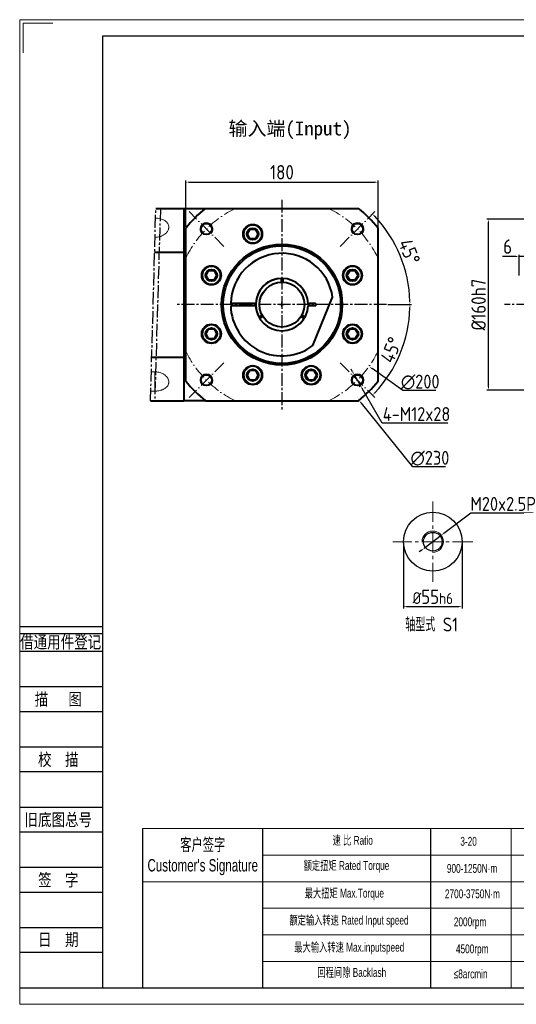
# Model space of a CAD drawing. Header units: millimetres. Extents: x 7 to 1423, y 5 to 926.
# Tile 1 of 5: x 7 to 472, y 5 to 926. Entities that reach past the tile are written whole.
import ezdxf
from ezdxf.enums import TextEntityAlignment as Align

# ---------------------------------------------------------------- set-up
doc = ezdxf.new("R2010")
doc.units = ezdxf.units.MM
for name, pattern in [('ACAD_ISO10W100', [18, 12, -3, 0, -3]), ('CENTER2', [28.575, 19.05, -3.175, 3.175, -3.175]), ('点画线', [18, 12, -2, 2, -2])]:
    doc.linetypes.add(name, pattern=pattern)
for name, color, linetype in [('1轮廓实线层', 7, 'Continuous'), ('2细线层', 4, 'Continuous'), ('6文字层', 3, 'Continuous'), ('7中心线层', 7, '点画线'), ('7标注层', 4, 'Continuous')]:
    doc.layers.add(name, color=color, linetype=linetype)
for name, color, linetype, lineweight in [('SLD-0', 7, 'Continuous', 18), ('中心线', 230, 'CENTER2', 18), ('中心线层', 1, 'ACAD_ISO10W100', 20), ('图框_外框线', 7, 'Continuous', 18), ('标注线', 3, 'Continuous', 15), ('粗实线', 7, 'Continuous', 40), ('细实线', 211, 'Continuous', 18)]:
    doc.layers.add(name, color=color, linetype=linetype, lineweight=lineweight)
doc.styles.add('宋体', font='txt', dxfattribs={"width": 0.8})
doc.styles.add('工程字', font='gbenor.shx', dxfattribs={"bigfont": 'gbcbig.shx'})
doc.styles.add('标准', font='arial.ttf', dxfattribs={"width": 0.667})
doc.dimstyles.new('ISO-25-1', dxfattribs={"dimtxt": 9, "dimasz": 3.5, "dimexe": 1.25, "dimexo": 1, "dimgap": 1.5, "dimtad": 1, "dimtoh": 1, "dimtxsty": '工程字', "dimcen": 2, "dimadec": 0, "dimazin": 0, "dimtfac": 1, "dimtmove": 0, "dimatfit": 3, "dimfxl": 1, "dimarcsym": 0})
doc.dimstyles.new('ISO-25-5', dxfattribs={"dimtxt": 13.5, "dimasz": 3, "dimexe": 1.6, "dimexo": 1.3, "dimgap": 2.5, "dimtad": 1, "dimdec": 3, "dimtxsty": '工程字', "dimcen": 2.5, "dimadec": 0, "dimazin": 0, "dimtfac": 1, "dimtdec": 3, "dimtmove": 0, "dimatfit": 3, "dimfxl": 1, "dimarcsym": 0})
doc.dimstyles.new('ISO-25-6', dxfattribs={"dimtxt": 13, "dimasz": 3, "dimexe": 1.6, "dimexo": 1.3, "dimgap": 2, "dimtad": 1, "dimtih": 1, "dimtoh": 1, "dimdec": 3, "dimtxsty": '工程字', "dimcen": 2.5, "dimadec": 0, "dimazin": 0, "dimtfac": 1, "dimtdec": 3, "dimtmove": 0, "dimatfit": 3, "dimfxl": 1, "dimarcsym": 0})

# ---------------------------------------------------------------- blocks, each defined once
blk = doc.blocks.new('*D11')
at = {"layer": '6文字层', "color": 0, "lineweight": -2}
for p, q in [((162.44, 732.09), (162.44, 775.35)), ((165.44, 773.75), (339.44, 773.75)), ((342.44, 732.09), (342.44, 775.35))]:
    blk.add_line(p, q, dxfattribs=at)
at = {"layer": '6文字层', "color": 0}
for points in [[(165.44, 774.25), (165.44, 773.25), (162.44, 773.75)], [(339.44, 773.25), (339.44, 774.25), (342.44, 773.75)]]:
    blk.add_solid(points, dxfattribs=at)
at = {"layer": 'Defpoints', "color": 0}
for p in [(342.44, 773.75), (162.44, 730.79), (342.44, 730.79)]:
    blk.add_point(p, dxfattribs=at)
at = {"layer": '6文字层', "color": 0, "insert": (252.44, 783), "char_height": 13.5, "attachment_point": 5, "style": '工程字'}
blk.add_mtext('180', dxfattribs=at)
blk = doc.blocks.new('*D12')
at = {"layer": '6文字层', "color": 0, "lineweight": -2}
for p, q in [((250.44, 659.2), (254.44, 659.2)), ((252.44, 657.2), (252.44, 661.2)), ((365.79, 578.72), (336.83, 599.28)), ((396.55, 578.72), (365.79, 578.72))]:
    blk.add_line(p, q, dxfattribs=at)
at = {"layer": '6文字层', "color": 0}
blk.add_solid([(337.17, 599.76), (336.49, 598.81), (333.97, 601.31)], dxfattribs=at)
at = {"layer": 'Defpoints', "color": 0}
for p in [(170.9, 717.1), (333.97, 601.31)]:
    blk.add_point(p, dxfattribs=at)
at = {"layer": '6文字层', "color": 0, "insert": (381.92, 586.72), "char_height": 13, "attachment_point": 5, "style": '工程字'}
blk.add_mtext('∅200', dxfattribs=at)
blk = doc.blocks.new('*D13')
at = {"layer": '6文字层', "color": 0, "lineweight": -2}
for p, q in [((250.44, 659.2), (254.44, 659.2)), ((252.44, 657.2), (252.44, 661.2)), ((374.87, 507.44), (326.84, 566.98)), ((405.63, 507.44), (374.87, 507.44))]:
    blk.add_line(p, q, dxfattribs=at)
at = {"layer": '6文字层', "color": 0}
blk.add_solid([(327.3, 567.34), (326.39, 566.61), (324.65, 569.7)], dxfattribs=at)
at = {"layer": 'Defpoints', "color": 0}
for p in [(180.23, 748.71), (324.65, 569.7)]:
    blk.add_point(p, dxfattribs=at)
at = {"layer": '6文字层', "color": 0, "insert": (391, 515.44), "char_height": 13, "attachment_point": 5, "style": '工程字'}
blk.add_mtext('∅230', dxfattribs=at)
blk = doc.blocks.new('*D14')
at = {"layer": '6文字层', "color": 0, "lineweight": -2}
for p, q in [((318.67, 596.3), (317.18, 598.9)), ((320.17, 593.7), (326.13, 583.29)), ((346.19, 548.31), (327.63, 580.69)), ((407.77, 548.31), (346.19, 548.31))]:
    blk.add_line(p, q, dxfattribs=at)
blk.add_arc((323.15, 588.49), 6, 284.50217, 302.56145, dxfattribs=at)
at = {"layer": '6文字层', "color": 0}
for points in [[(318.24, 596.05), (319.11, 596.55), (320.17, 593.7)], [(328.06, 580.93), (327.19, 580.44), (326.13, 583.29)]]:
    blk.add_solid(points, dxfattribs=at)
at = {"layer": 'Defpoints', "color": 0}
for p in [(320.17, 593.7), (326.13, 583.29)]:
    blk.add_point(p, dxfattribs=at)
at = {"layer": '6文字层', "color": 0, "insert": (378.52, 556.81), "char_height": 13, "attachment_point": 5, "style": '工程字'}
blk.add_mtext('4-M12x28', dxfattribs=at)
blk = doc.blocks.new('*D15')
at = {"layer": '6文字层', "color": 0, "lineweight": -2}
for p, q in [((471.52, 704.2), (459.01, 704.2)), ((474.52, 686.5), (474.52, 705.8)), ((480.52, 704.2), (474.52, 704.2)), ((480.52, 688), (480.52, 705.8)), ((483.52, 704.2), (486.52, 704.2))]:
    blk.add_line(p, q, dxfattribs=at)
at = {"layer": '6文字层', "color": 0}
for points in [[(471.52, 703.7), (471.52, 704.7), (474.52, 704.2)], [(483.52, 704.7), (483.52, 703.7), (480.52, 704.2)]]:
    blk.add_solid(points, dxfattribs=at)
at = {"layer": 'Defpoints', "color": 0}
for p in [(474.52, 704.2), (474.52, 685.2), (480.52, 686.7)]:
    blk.add_point(p, dxfattribs=at)
at = {"layer": '6文字层', "color": 0, "insert": (463.76, 713.45), "char_height": 13.5, "attachment_point": 5, "style": '工程字'}
blk.add_mtext('6', dxfattribs=at)
blk = doc.blocks.new('*D17')
at = {"layer": '6文字层', "color": 0, "lineweight": -2}
for p, q in [((559.42, 739.2), (444.25, 739.2)), ((445.85, 582.2), (445.85, 736.2)), ((559.42, 579.2), (444.25, 579.2))]:
    blk.add_line(p, q, dxfattribs=at)
at = {"layer": '6文字层', "color": 0}
for points in [[(446.35, 736.2), (445.35, 736.2), (445.85, 739.2)], [(445.35, 582.2), (446.35, 582.2), (445.85, 579.2)]]:
    blk.add_solid(points, dxfattribs=at)
at = {"layer": 'Defpoints', "color": 0}
for p in [(445.85, 739.2), (560.72, 739.2), (560.72, 579.2)]:
    blk.add_point(p, dxfattribs=at)
at = {"layer": '6文字层', "color": 0, "insert": (436.6, 659.2), "char_height": 13.5, "attachment_point": 5, "rotation": 90, "style": '工程字'}
blk.add_mtext('%%c160{}{h7{\\H0.7x;}{}}', dxfattribs=at)
blk = doc.blocks.new('G$C8FE89168')
at = {"layer": '1轮廓实线层', "color": 0, "lineweight": -2}
for points in [[(8, 3.38), (4, 5.6894), (4, 10.3106), (8, 12.62)], [(8, 3.38), (12, 5.6894), (12, 10.3106), (8, 12.62)]]:
    blk.add_lwpolyline(points, dxfattribs=at)
for radius in [8, 4.62]:
    blk.add_circle((8, 8), radius, dxfattribs=at)
blk = doc.blocks.new('*D36')
at = {"layer": '6文字层', "color": 0, "lineweight": -2}
for p, q in [((366.21, 436.11), (366.21, 375.04)), ((421.21, 436.11), (421.21, 375.04)), ((369.21, 376.64), (418.21, 376.64))]:
    blk.add_line(p, q, dxfattribs=at)
at = {"layer": '6文字层', "color": 0}
for points in [[(369.21, 377.14), (369.21, 376.14), (366.21, 376.64)], [(418.21, 376.14), (418.21, 377.14), (421.21, 376.64)]]:
    blk.add_solid(points, dxfattribs=at)
at = {"layer": 'Defpoints', "color": 0}
for p in [(366.21, 437.41), (421.21, 437.41), (421.21, 376.64)]:
    blk.add_point(p, dxfattribs=at)
at = {"layer": '6文字层', "color": 0, "insert": (393.71, 385.89), "char_height": 13.5, "attachment_point": 5, "style": '工程字'}
blk.add_mtext('{{\\H0.8182x;%%C}55{\\H0.7727x;h6}}', dxfattribs=at)
blk = doc.blocks.new('*D37')
at = {"layer": '6文字层', "color": 0, "lineweight": -2}
for p, q in [((429.44, 464.25), (404.1, 445.21)), ((487.78, 464.25), (429.44, 464.25)), ((385.71, 431.4), (401.7, 443.41)), ((383.31, 429.6), (380.91, 427.8))]:
    blk.add_line(p, q, dxfattribs=at)
at = {"layer": '6文字层', "color": 0}
for points in [[(403.8, 445.61), (404.4, 444.81), (401.7, 443.41)], [(383.61, 429.2), (383.01, 430), (385.71, 431.4)]]:
    blk.add_solid(points, dxfattribs=at)
at = {"layer": 'Defpoints', "color": 0}
for p in [(401.7, 443.41), (385.71, 431.4)]:
    blk.add_point(p, dxfattribs=at)
at = {"layer": '6文字层', "color": 0, "insert": (459.61, 472.75), "char_height": 13, "attachment_point": 5, "style": '工程字'}
blk.add_mtext('M20x2.5P', dxfattribs=at)
blk = doc.blocks.new('*D40')
at = {"layer": '6文字层', "color": 0, "lineweight": -2}
blk.add_line((351.74, 659.2), (373.91, 659.2), dxfattribs=at)
blk.add_arc((252.44, 659.2), 119.88, 1.43392, 43.56608, dxfattribs=at)
at = {"layer": '6文字层', "color": 0}
for points in [[(339.66, 742.17), (338.94, 741.47), (337.2, 743.97)], [(371.78, 662.2), (372.78, 662.21), (372.31, 659.2)]]:
    blk.add_solid(points, dxfattribs=at)
at = {"layer": 'Defpoints', "color": 0}
for p in [(339.41, 746.18), (306.89, 713.65), (365.81, 698.15), (154.44, 659.2), (350.44, 659.2)]:
    blk.add_point(p, dxfattribs=at)
at = {"layer": '6文字层', "color": 0, "insert": (371.74, 708.62), "char_height": 13.5, "attachment_point": 5, "rotation": 292.5, "style": '工程字'}
blk.add_mtext('45%%d', dxfattribs=at)
blk = doc.blocks.new('*D41')
at = {"layer": '6文字层', "color": 0, "lineweight": -2}
blk.add_line((351.74, 659.2), (373.92, 659.2), dxfattribs=at)
blk.add_arc((252.44, 659.2), 119.88, 316.43388, 358.56612, dxfattribs=at)
at = {"layer": '6文字层', "color": 0}
for points in [[(372.78, 656.2), (371.78, 656.21), (372.32, 659.2)], [(338.94, 576.93), (339.66, 576.24), (337.21, 574.44)]]:
    blk.add_solid(points, dxfattribs=at)
at = {"layer": 'Defpoints', "color": 0}
for p in [(154.44, 659.2), (350.44, 659.2), (370.79, 640.14), (306.89, 604.76), (339.41, 572.23)]:
    blk.add_point(p, dxfattribs=at)
at = {"layer": '6文字层', "color": 0, "insert": (354.65, 616.87), "char_height": 13.5, "attachment_point": 5, "rotation": 67.5, "style": '工程字'}
blk.add_mtext('45%%d', dxfattribs=at)

msp = doc.modelspace()

# ---------------------------------------------------------------- linework, layer by layer
at = {"color": 7, "linetype": 'Continuous', "lineweight": 15}
for p, q in [((133.4393, 596.2993), (129.9393, 596.2993)), ((133.4393, 578.2763), (129.9393, 578.2763))]:
    msp.add_line(p, q, dxfattribs=at)
at = {"color": 8, "linetype": 'Continuous', "lineweight": 15}
msp.add_line((133.4393, 596.2993), (133.4393, 578.2763), dxfattribs=at)
for p, q in [((234.2609, 169.0185), (234.2609, 20.1326)), ((391.414, 169.0185), (391.414, 20.1326))]:
    msp.add_line(p, q)
at = {"color": 7, "linetype": 'Continuous', "lineweight": 15}
for points in [[(133.4393, 722.1084), (133.8621, 722.1084), (134.289, 722.1244), (135.1356, 722.1883), (135.554, 722.236), (136.7951, 722.4246), (137.6036, 722.6107), (138.7871, 722.982), (139.1761, 723.1213), (139.9275, 723.4246), (140.292, 723.5892), (140.9988, 723.9437), (141.3411, 724.1336), (142.0032, 724.5386), (142.3242, 724.7546), (143.2432, 725.4354), (143.7886, 725.9248), (144.5079, 726.7083), (144.731, 726.9778), (145.1431, 727.5334), (145.3317, 727.8196), (145.8324, 728.6831), (146.0853, 729.2714), (146.3424, 730.171), (146.4078, 730.4756), (146.4945, 731.0813), (146.5159, 731.3817), (146.5163, 732.2755), (146.432, 732.8616), (146.0882, 734.0146), (145.8337, 734.5634), (145.3356, 735.3446), (145.15, 735.5981), (144.7388, 736.0919), (144.5129, 736.332), (143.7901, 737.0172), (143.2445, 737.433), (142.3316, 737.9995), (142.0096, 738.1795), (141.3437, 738.5151), (141.0001, 738.6706), (139.938, 739.1027), (139.1887, 739.3448), (137.6057, 739.7388), (136.793, 739.8851), (135.5527, 740.0322), (135.1352, 740.0692), (134.2918, 740.1188), (133.8639, 740.1314), (133.4393, 740.1314)], [(133.4393, 578.2763), (133.8621, 578.2763), (134.289, 578.2887), (135.1356, 578.3385), (135.554, 578.3756), (136.7951, 578.5229), (137.6036, 578.6686), (138.7871, 578.9629), (139.1761, 579.0737), (139.9275, 579.3166), (140.292, 579.4491), (140.9988, 579.7365), (141.3411, 579.8915), (142.0032, 580.2248), (142.3242, 580.4039), (143.2432, 580.9735), (143.7886, 581.3897), (144.5079, 582.0707), (144.731, 582.3073), (145.1431, 582.8005), (145.3317, 583.0574), (145.8324, 583.8415), (146.0853, 584.3876), (146.3424, 585.2439), (146.4078, 585.5372), (146.4945, 586.1281), (146.5159, 586.4248), (146.5163, 587.3186), (146.432, 587.9194), (146.0882, 589.1303), (145.8337, 589.7216), (145.3356, 590.5818), (145.15, 590.8643), (144.7388, 591.4202), (144.5129, 591.6937), (143.7901, 592.4819), (143.2445, 592.9709), (142.3316, 593.6478), (142.0096, 593.865), (141.3437, 594.2727), (141.0001, 594.4634), (139.938, 594.9961), (139.1887, 595.2994), (137.6057, 595.7966), (136.793, 595.9836), (135.5527, 596.1719), (135.1352, 596.2194), (134.2918, 596.2831), (133.8639, 596.2993), (133.4393, 596.2993)]]:
    msp.add_open_spline(points, degree=3, knots=[0, 0, 0, 0, 0.03125, 0.03125, 0.0625, 0.0625, 0.125, 0.125, 0.15625, 0.15625, 0.1875, 0.1875, 0.21875, 0.21875, 0.25, 0.25, 0.3125, 0.3125, 0.34375, 0.34375, 0.375, 0.375, 0.4375, 0.4375, 0.46875, 0.46875, 0.5, 0.5, 0.5625, 0.5625, 0.625, 0.625, 0.65625, 0.65625, 0.6875, 0.6875, 0.75, 0.75, 0.78125, 0.78125, 0.8125, 0.8125, 0.875, 0.875, 0.9375, 0.9375, 0.96875, 0.96875, 1, 1, 1, 1], dxfattribs=at)
at = {"layer": '2细线层'}
for p, q in [((6.8464, 358.1439), (84.4228, 358.1439)), ((6.8464, 351.5168), (84.4228, 351.5168)), ((6.8464, 334.9488), (84.4228, 334.9488)), ((6.8464, 301.813), (84.4228, 301.813)), ((6.8464, 278.6178), (84.4228, 278.6178)), ((6.8464, 245.482), (84.4228, 245.482)), ((6.8464, 222.2869), (84.4228, 222.2869)), ((6.8464, 189.151), (84.4228, 189.151)), ((6.8464, 165.9559), (84.4228, 165.9559)), ((6.8464, 132.82), (84.4228, 132.82)), ((6.8464, 109.6249), (84.4228, 109.6249)), ((6.8464, 76.4891), (84.4228, 76.4891)), ((6.8464, 53.294), (84.4228, 53.294)), ((6.8464, 20.1581), (84.4228, 20.1581))]:
    msp.add_line(p, q, dxfattribs=at)
at = {"layer": '7中心线层', "color": 0}
for p, q in [((252.4393, 757.2039), (252.4393, 561.2039)), ((252.4393, 757.2039), (252.4393, 561.2039)), ((252.4393, 757.2039), (252.4393, 561.2039)), ((252.4393, 757.2039), (252.4393, 561.2039)), ((129.4393, 569.2101), (134.359, 749.2039)), ((138.6133, 749.2039), (133.3261, 569.2039)), ((350.4393, 659.2039), (154.4393, 659.2039)), ((350.4393, 659.2039), (154.4393, 659.2039)), ((350.4393, 659.2039), (154.4393, 659.2039)), ((350.4393, 659.2039), (154.4393, 659.2039)), ((790.0195, 659.2039), (460.8897, 659.2039))]:
    msp.add_line(p, q, dxfattribs=at)
at = {"layer": '7标注层', "color": 0}
msp.add_line((121.9498, 169.0185), (121.9498, 20.1581), dxfattribs=at)
at = {"layer": 'SLD-0'}
msp.add_line((467.1331, 169.0185), (467.1331, 20.175), dxfattribs=at)
at = {"layer": '中心线', "color": 0, "lineweight": 13}
for p, q in [((393.7075, 474.9054), (393.7075, 399.9054)), ((431.2075, 437.4054), (356.2075, 437.4054))]:
    msp.add_line(p, q, dxfattribs=at)
at = {"layer": '中心线层', "color": 0}
for p, q in [((197.9921, 713.6511), (165.4652, 746.178)), ((306.8866, 713.6511), (339.4135, 746.178)), ((197.9921, 604.7566), (165.4652, 572.2297)), ((306.8866, 604.7566), (339.4135, 572.2297))]:
    msp.add_line(p, q, dxfattribs=at)
for start, end in [(115.8419328, 154.1580672), (25.8419328, 64.1580672), (205.8419319, 244.1580672), (295.8419328, 334.1580672)]:
    msp.add_arc((252.4393, 659.2039), 100, start, end, dxfattribs=at)
at = {"layer": '图框_外框线'}
for p, q in [((121.9498, 169.0185), (1293.909, 169.0185)), ((234.2609, 144.1811), (892.9261, 144.1811)), ((121.9498, 119.3437), (1293.909, 119.3437)), ((234.2609, 94.5063), (1293.909, 94.5063)), ((234.2609, 69.6688), (1293.909, 69.6688)), ((234.2609, 44.8314), (1293.909, 44.8314))]:
    msp.add_line(p, q, dxfattribs=at)
at = {"layer": '图框_外框线', "color": 3}
msp.add_lwpolyline([(6.8917, 4.6519), (1309.4152, 4.6519), (1309.4152, 925.7221), (6.8917, 925.7221)], close=True, dxfattribs=at)
msp.add_lwpolyline([(9.9929, 894.7097), (9.9929, 922.6209), (37.9041, 922.6209)], dxfattribs=at)
at = {"layer": '图框_外框线', "color": 3, "lineweight": 25}
msp.add_lwpolyline([(84.4228, 20.1581), (1293.909, 20.1581), (1293.909, 910.2159), (84.4228, 910.2159)], close=True, dxfattribs=at)
at = {"layer": '粗实线'}
for p, q in [((134.359, 749.2039), (159.9393, 749.2039)), ((160.1893, 749.2039), (180.8502, 749.2039)), ((160.4393, 749.2039), (160.4393, 569.2039)), ((160.4393, 749.2039), (160.4393, 707.2039)), ((180.8502, 749.2039), (324.0285, 749.2039)), ((162.4393, 587.6148), (162.4393, 730.793)), ((342.4393, 587.6148), (342.4393, 730.793)), ((133.2398, 708.2574), (160.4393, 708.2574)), ((160.4393, 707.2039), (160.4393, 611.2039)), ((251.6893, 683.6924), (251.6893, 680.1905)), ((253.1893, 683.6924), (253.1893, 680.1905)), ((281.4393, 620.9547), (299.9393, 666.114)), ((227.9598, 660.2039), (204.4498, 660.2039)), ((227.9598, 658.2039), (204.4498, 658.2039)), ((283.9393, 660.2039), (276.8934, 660.2039)), ((283.9393, 658.2039), (276.8934, 658.2039)), ((284.4393, 658.7039), (284.4393, 659.7039)), ((230.8567, 647.6091), (233.8894, 649.3601)), ((231.6067, 646.3101), (234.6394, 648.061)), ((273.272, 646.3101), (270.2393, 648.061)), ((274.022, 647.6091), (270.9893, 649.3601)), ((130.5583, 610.1503), (160.4393, 610.1503)), ((160.4393, 611.2039), (160.4393, 569.2101)), ((129.4393, 569.2101), (129.4393, 569.2039)), ((129.4393, 569.2039), (160.4393, 569.2039)), ((160.4393, 569.2101), (160.4393, 569.2039)), ((180.8502, 569.2039), (160.4393, 569.2039)), ((180.8502, 569.2039), (324.0285, 569.2039))]:
    msp.add_line(p, q, dxfattribs=at)
for centre, radius in [((181.7287, 729.9145), 5.125), ((225.0775, 725.2612), 9), ((225.0775, 725.2612), 5.5), ((323.15, 729.9145), 5.125), ((252.4393, 659.2039), 56.5), ((252.4393, 659.2039), 55), ((186.382, 686.5657), 9), ((186.382, 686.5657), 5.5), ((318.4967, 686.5657), 9), ((318.4967, 686.5657), 5.5), ((252.4393, 659.2039), 21), ((186.382, 631.842), 9), ((186.382, 631.842), 5.5), ((318.4967, 631.842), 9), ((318.4967, 631.842), 5.5), ((225.0775, 593.1465), 9), ((279.8012, 593.1465), 9), ((181.7287, 588.4932), 5.125), ((225.0775, 593.1465), 5.5), ((279.8012, 593.1465), 5.5), ((323.15, 588.4932), 5.125)]:
    msp.add_circle(centre, radius, dxfattribs=at)
at = {"layer": '粗实线', "lineweight": 30}
for radius in [27.5, 8.75]:
    msp.add_circle((393.7075, 437.4054), radius, dxfattribs=at)
at = {"layer": '粗实线'}
for centre, radius, start, end in [((252.4393, 659.2039), 115, 128.4999504, 141.5000496), ((252.4393, 659.2039), 115, 38.4999504, 51.5000496), ((252.4393, 659.2039), 48, 8.2771291, 178.8062516), ((252.4393, 659.2039), 24.5, 91.7542265, 208.2457735), ((252.4393, 659.2039), 24.5, 2.3392531, 177.6607469), ((252.4393, 659.2039), 48, 181.1937484, 307.1688997), ((252.4393, 659.2039), 24.5, 182.3392531, 357.6607469), ((283.9393, 659.7039), 0.5, 0, 90), ((283.9393, 658.7039), 0.5, 270, 0), ((252.4393, 659.2039), 115, 218.4999504, 231.5000496), ((252.4393, 659.2039), 115, 308.4999504, 321.5000496)]:
    msp.add_arc(centre, radius, start, end, dxfattribs=at)
msp.add_open_spline([(159.9393, 749.2039), (160.1071, 749.2039), (160.2738, 749.2039), (160.4393, 749.2039)], degree=3, dxfattribs=at)
at = {"layer": '细实线'}
for centre, radius, start, end in [((181.7287, 729.9145), 6, 315.0000551, 226.7191346), ((323.15, 729.9145), 6, 313.280872, 225.0000551), ((252.4393, 659.2039), 24.5, 331.7542265, 88.2457735), ((252.4393, 659.2039), 24.5, 211.7542265, 328.2457735), ((181.7287, 588.4932), 6, 316.7191346, 224.9999449), ((323.15, 588.4932), 6, 314.9999449, 223.280872)]:
    msp.add_arc(centre, radius, start, end, dxfattribs=at)
at = {"layer": '细实线', "color": 0}
msp.add_arc((393.7075, 437.4054), 10, 270, 180, dxfattribs=at)

# ---------------------------------------------------------------- block references
at = {"layer": '标注线', "color": 0, "rotation": 90}
for p in [(233.0775, 717.2612), (194.382, 678.5657), (326.4967, 678.5657), (194.382, 623.842), (326.4967, 623.842), (233.0775, 585.1465), (287.8012, 585.1465)]:
    msp.add_blockref('G$C8FE89168', p, dxfattribs=at)

# ---------------------------------------------------------------- texts
at = {"layer": '6文字层', "color": 3, "style": '宋体', "width": 0.8}
for s, p in [('借通用件登记', (45.214, 343.6721)), ('描   图', (43.003, 290.2154)), ('校  描', (43.003, 233.8844)), ('旧底图总号', (43.003, 177.5535)), ('签  字', (43.003, 121.2225)), ('日  期', (43.0237, 65.2222))]:
    msp.add_text(s, height=11.59755, dxfattribs=at).set_placement(p, align=Align.MIDDLE)
at = {"layer": 'SLD-0', "color": 1, "attachment_point": 2, "style": '标准'}
for s, insert, char_height, width in [("客户签字\\PCustomer's Signature", (178.2989, 159.8285), 11.590793, 144.190664), ('速 比 Ratio', (318.7259, 162.1889), 8.27914, 67.648098), ('\\pxqc;3-20', (427.2283, 161.234), 8.27914, 35.201165), ('额定扭矩 Rated Torque', (312.9065, 138.6365), 8.279138, 146.993828), ('900-1250N·m', (430.5119, 135.9215), 8.279138, 68.572992), ('最大扭矩 Max.Torque', (310.8697, 112.758), 8.279138, 97.727003), ('2700-3750N·m', (430.8057, 112.1402), 8.279138, 82.339798), ('额定输入转速 Rated Input speed', (315.2343, 87.461), 8.279138, 129.927388), ('2000rpm', (428.6602, 85.955), 8.27914, 57.046619), ('最大输入转速 Max.inputspeed ', (315.5253, 62.164), 8.279138, 130.677977), ('4500rpm', (430.6361, 60.6753), 8.27914, 181.030053), ('回程间隙 Backlash', (317.853, 38.6116), 8.279138, 105.959281), ('≤8arcmin ', (429.1222, 37.24), 8.27914, 63.687138)]:
    msp.add_mtext(s, dxfattribs=dict(at, insert=insert, char_height=char_height, width=width))
at = {"layer": '标注线', "color": 0, "insert": (202.4481, 830.4586), "char_height": 13, "width": 179.20046, "attachment_point": 1, "style": '工程字'}
msp.add_mtext('{\\fKaiTi_GB2312|b0|i0|c134|p49;输入端(Input)\\P}', dxfattribs=at)
at = {"layer": '标注线', "color": 0, "lineweight": 20, "insert": (392.6928, 359.8813), "char_height": 13, "attachment_point": 5, "style": '工程字'}
msp.add_mtext('轴型式 S1', dxfattribs=at)

# ---------------------------------------------------------------- dimensions: what is measured, and where the dimension line sits
at = {"layer": '6文字层', "color": 3}
for base, p1, p2, picture, middle in [((342.4393, 773.7541), (162.4393, 730.793), (342.4393, 730.793), '*D11', (252.4393, 783.0041)), ((474.5195, 704.202), (480.5195, 686.7039), (474.5195, 685.2039), '*D15', (463.7648, 713.452))]:
    dim = msp.add_linear_dim(base=base, p1=p1, p2=p2, dimstyle='ISO-25-5', dxfattribs=at)
    dim.commit()
    dim.dimension.update_dxf_attribs({"geometry": picture, "text_midpoint": middle})
for base, line1, picture, middle in [((365.8108, 698.1523), ((306.8866, 713.6511), (339.4135, 746.178)), '*D40', (371.7355, 708.6179)), ((370.7933, 640.1424), ((306.8866, 604.7566), (339.4135, 572.2297)), '*D41', (354.6473, 616.8679))]:
    dim = msp.add_angular_dim_2l(base=base, line1=line1, line2=((350.4393, 659.2039), (154.4393, 659.2039)), dimstyle='ISO-25-5', dxfattribs=at)
    dim.commit()
    dim.dimension.update_dxf_attribs({"geometry": picture, "text_midpoint": middle})
for p1, p2, picture, middle in [((180.232, 748.7086), (324.6467, 569.6991), '*D13', (391.0007, 507.443)), ((170.9041, 717.1004), (333.9746, 601.3073), '*D12', (381.9187, 578.7162))]:
    dim = msp.add_diameter_dim_2p(p1=p1, p2=p2, dimstyle='ISO-25-1', override={"dimtxt": 13, "dimtxsty": '工程字', "dimse2": 1, "dimsd2": 1, "dimtofl": 0, "dimatfit": 0}, dxfattribs=at)
    dim.commit()
    dim.dimension.update_dxf_attribs({"geometry": picture, "text_midpoint": middle, "dimtype": 163})
dim = msp.add_linear_dim(base=(445.8522, 739.2039), p1=(560.7195, 579.2039), p2=(560.7195, 739.2039), angle=90, text='%%c<>{}{h7{\\H0.7x;}{}}', dimstyle='ISO-25-5', override={"dimtxsty": '工程字'}, dxfattribs=at)
dim.commit()
dim.dimension.update_dxf_attribs({"geometry": '*D17', "text_midpoint": (436.6022, 659.2039)})
for p1, p2, text, override, picture, middle in [((320.1658, 593.6984), (326.1343, 583.288), '4-M12x28', {"dimtxt": 13, "dimtxsty": '工程字'}, '*D14', (378.5208, 548.311)), ((385.7115, 431.4001), (401.7035, 443.4107), 'M20x2.5P', {"dimtxsty": '工程字'}, '*D37', (459.611, 464.2451))]:
    dim = msp.add_diameter_dim_2p(p1=p1, p2=p2, text=text, dimstyle='ISO-25-6', override=override, dxfattribs=at)
    dim.commit()
    dim.dimension.update_dxf_attribs({"geometry": picture, "text_midpoint": middle, "dimtype": 163})
dim = msp.add_linear_dim(base=(421.2075, 376.6401), p1=(366.2075, 437.4054), p2=(421.2075, 437.4054), text='{{\\H0.8182x;%%C}55{\\H0.7727x;h6}}', dimstyle='ISO-25-5', override={"dimtxsty": '工程字'}, dxfattribs=at)
dim.commit()
dim.dimension.update_dxf_attribs({"geometry": '*D36', "text_midpoint": (393.7075, 376.6401), "dimtype": 160})

doc.saveas('drawing.dxf')
